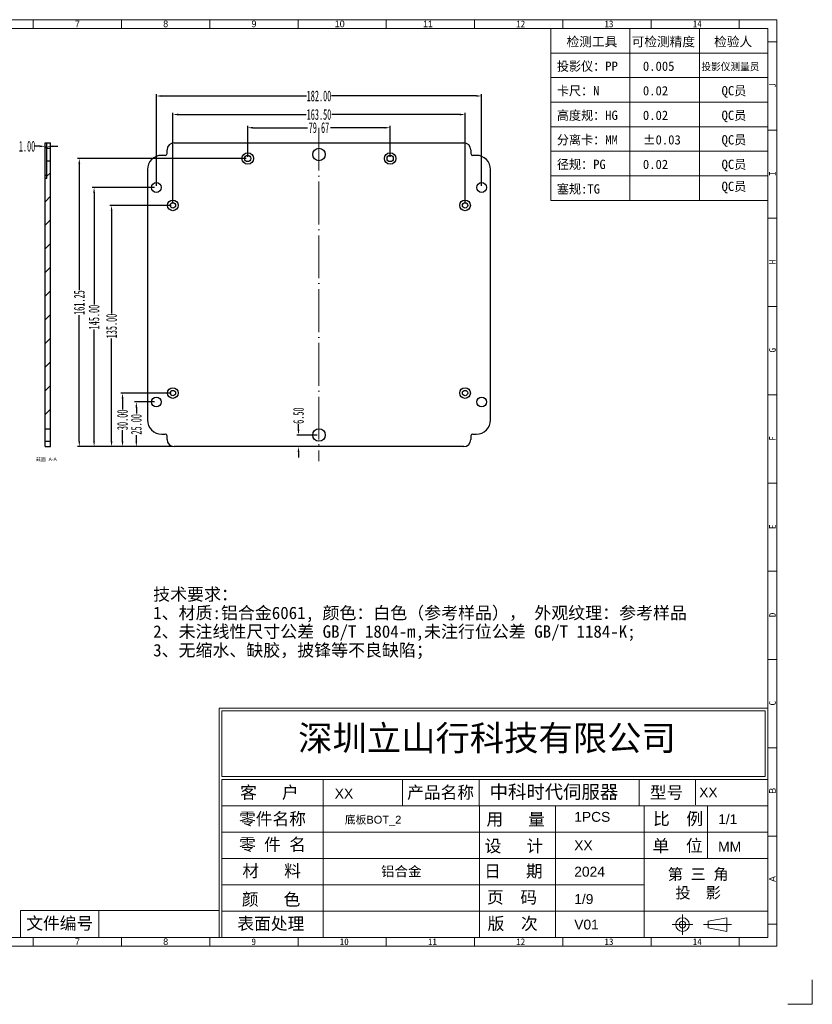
# Model space of a CAD drawing. Header units: millimetres. Extents: x 4224 to 5040, y 2272 to 2848.
# Tile 5 of 5: x 4596 to 5040, y 2272 to 2822. Entities that reach past the tile are written whole.
import ezdxf

# ---------------------------------------------------------------- set-up
doc = ezdxf.new("R2010")
doc.units = ezdxf.units.MM
doc.linetypes.add('ACAD_ISO04W100', pattern=[30, 24, -3, 0, -3])
doc.linetypes.add('CENTERLINE', pattern=[30, 12, -1.5, 3, -1.5, 12])
doc.layers.add('35002034-01_DXF_TEXT', color=7, linetype='Continuous')
doc.layers.add('FRAME', color=4, linetype='Continuous')
doc.layers.add('框', color=1, linetype='CENTERLINE', lineweight=5)
doc.styles.add('s', font='txt')
doc.styles.add('SIMPLEX', font='SIMPLEX.shx', dxfattribs={"height": 3.5})
doc.styles.add('SLDTEXTSTYLE1', font='TXT', dxfattribs={"width": 0.469})
doc.styles.get("Standard").update_dxf_attribs({"font": 'arial.ttf'})
doc.styles.add('STYLE3', font='swissi.ttf', dxfattribs={"height": 3})
doc.dimstyles.new('副本 SLDDIMSTYLE1', dxfattribs={"dimtxt": 6, "dimasz": 3, "dimexe": 1, "dimexo": 1, "dimgap": 0.875, "dimtad": 0, "dimrnd": 1e-09, "dimzin": 4, "dimdsep": 46, "dimtxsty": 'SLDTEXTSTYLE1', "dimcen": 0.09, "dimclrd": 4, "dimclre": 4, "dimclrt": 6, "dimadec": 0, "dimazin": 0, "dimtfac": 1, "dimtofl": 0, "dimtmove": 0, "dimatfit": 3, "dimfxl": 1, "dimtolj": 1, "dimtzin": 12, "dimarcsym": 0})

# ---------------------------------------------------------------- blocks, each defined once
blk = doc.blocks.new('*D260')
at = {"color": 4, "lineweight": -2, "transparency": 16777216}
for p, q in [((4607.35, 2751.64), (4604.35, 2751.64)), ((4610.35, 2751.54), (4610.35, 2750.64)), ((4611.35, 2751.54), (4611.35, 2750.64)), ((4614.35, 2751.64), (4617.35, 2751.64))]:
    blk.add_line(p, q, dxfattribs=at)
at = {"color": 4, "transparency": 16777216}
for points in [[(4607.35, 2752.14), (4607.35, 2751.14), (4610.35, 2751.64)], [(4614.35, 2752.14), (4614.35, 2751.14), (4611.35, 2751.64)]]:
    blk.add_solid(points, dxfattribs=at)
at = {"layer": 'Defpoints', "color": 0, "transparency": 16777216}
for p in [(4610.35, 2752.54), (4610.35, 2751.64), (4611.35, 2752.54)]:
    blk.add_point(p, dxfattribs=at)
at = {"color": 6, "transparency": 16777216, "insert": (4600.19, 2751.64), "char_height": 6, "attachment_point": 5, "style": 'SLDTEXTSTYLE1'}
blk.add_mtext('\\A1;1.00', dxfattribs=at)
blk = doc.blocks.new('*D266')
at = {"color": 4, "lineweight": -2, "transparency": 16777216}
for p, q in [((4723.72, 2745.84), (4723.72, 2763.05)), ((4726.72, 2762.05), (4757.05, 2762.05)), ((4800.38, 2762.05), (4770.05, 2762.05)), ((4803.38, 2745.84), (4803.38, 2763.05))]:
    blk.add_line(p, q, dxfattribs=at)
at = {"color": 4, "transparency": 16777216}
for points in [[(4726.72, 2762.55), (4726.72, 2761.55), (4723.72, 2762.05)], [(4800.38, 2762.55), (4800.38, 2761.55), (4803.38, 2762.05)]]:
    blk.add_solid(points, dxfattribs=at)
at = {"layer": 'Defpoints', "color": 0, "transparency": 16777216}
for p in [(4723.72, 2762.05), (4723.72, 2744.84), (4803.38, 2744.84)]:
    blk.add_point(p, dxfattribs=at)
at = {"color": 6, "transparency": 16777216, "insert": (4763.55, 2762.05), "char_height": 6, "attachment_point": 5, "style": 'SLDTEXTSTYLE1'}
blk.add_mtext('\\A1;79.67', dxfattribs=at)
blk = doc.blocks.new('*D267')
at = {"color": 4, "lineweight": -2, "transparency": 16777216}
for p, q in [((4672.55, 2729.59), (4672.55, 2780.81)), ((4675.55, 2779.81), (4756.58, 2779.81)), ((4851.55, 2779.81), (4770.52, 2779.81)), ((4854.55, 2729.59), (4854.55, 2780.81))]:
    blk.add_line(p, q, dxfattribs=at)
at = {"color": 4, "transparency": 16777216}
for points in [[(4675.55, 2780.31), (4675.55, 2779.31), (4672.55, 2779.81)], [(4851.55, 2780.31), (4851.55, 2779.31), (4854.55, 2779.81)]]:
    blk.add_solid(points, dxfattribs=at)
at = {"layer": 'Defpoints', "color": 0, "transparency": 16777216}
for p in [(4854.55, 2779.81), (4672.55, 2728.59), (4854.55, 2728.59)]:
    blk.add_point(p, dxfattribs=at)
at = {"color": 6, "transparency": 16777216, "insert": (4763.55, 2779.81), "char_height": 6, "attachment_point": 5, "style": 'SLDTEXTSTYLE1'}
blk.add_mtext('\\A1;182.00', dxfattribs=at)
blk = doc.blocks.new('*D268')
at = {"color": 4, "lineweight": -2, "transparency": 16777216}
for p, q in [((4681.8, 2719.59), (4681.8, 2770.43)), ((4684.8, 2769.43), (4756.34, 2769.43)), ((4842.3, 2769.43), (4770.76, 2769.43)), ((4845.3, 2719.59), (4845.3, 2770.43))]:
    blk.add_line(p, q, dxfattribs=at)
at = {"color": 4, "transparency": 16777216}
for points in [[(4684.8, 2769.93), (4684.8, 2768.93), (4681.8, 2769.43)], [(4842.3, 2769.93), (4842.3, 2768.93), (4845.3, 2769.43)]]:
    blk.add_solid(points, dxfattribs=at)
at = {"layer": 'Defpoints', "color": 0, "transparency": 16777216}
for p in [(4845.3, 2769.43), (4681.8, 2718.59), (4845.3, 2718.59)]:
    blk.add_point(p, dxfattribs=at)
at = {"color": 6, "transparency": 16777216, "insert": (4763.55, 2769.43), "char_height": 6, "attachment_point": 5, "style": 'SLDTEXTSTYLE1'}
blk.add_mtext('\\A1;163.50', dxfattribs=at)
blk = doc.blocks.new('*D269')
at = {"color": 4, "lineweight": -2, "transparency": 16777216}
for p, q in [((4752.11, 2593.09), (4752.11, 2596.09)), ((4762.55, 2590.09), (4751.11, 2590.09)), ((4760.78, 2583.59), (4751.11, 2583.59)), ((4752.11, 2580.59), (4752.11, 2577.59))]:
    blk.add_line(p, q, dxfattribs=at)
at = {"color": 4, "transparency": 16777216}
for points in [[(4751.61, 2593.09), (4752.61, 2593.09), (4752.11, 2590.09)], [(4751.61, 2580.59), (4752.61, 2580.59), (4752.11, 2583.59)]]:
    blk.add_solid(points, dxfattribs=at)
at = {"layer": 'Defpoints', "color": 0, "transparency": 16777216}
for p in [(4752.11, 2590.09), (4763.55, 2590.09), (4761.78, 2583.59)]:
    blk.add_point(p, dxfattribs=at)
at = {"color": 6, "transparency": 16777216, "insert": (4752.11, 2600.95), "char_height": 6, "attachment_point": 5, "rotation": 90, "style": 'SLDTEXTSTYLE1'}
blk.add_mtext('\\A1;6.50', dxfattribs=at)
blk = doc.blocks.new('*D270')
at = {"color": 4, "lineweight": -2, "transparency": 16777216}
for p, q in [((4671.55, 2608.59), (4660.36, 2608.59)), ((4661.36, 2605.59), (4661.36, 2602.12)), ((4661.36, 2586.59), (4661.36, 2590.05)), ((4681.55, 2583.59), (4660.36, 2583.59))]:
    blk.add_line(p, q, dxfattribs=at)
at = {"color": 4, "transparency": 16777216}
for points in [[(4660.86, 2605.59), (4661.86, 2605.59), (4661.36, 2608.59)], [(4660.86, 2586.59), (4661.86, 2586.59), (4661.36, 2583.59)]]:
    blk.add_solid(points, dxfattribs=at)
at = {"layer": 'Defpoints', "color": 0, "transparency": 16777216}
for p in [(4661.36, 2608.59), (4672.55, 2608.59), (4682.55, 2583.59)]:
    blk.add_point(p, dxfattribs=at)
at = {"color": 6, "transparency": 16777216, "insert": (4661.36, 2596.09), "char_height": 6, "attachment_point": 5, "rotation": 90, "style": 'SLDTEXTSTYLE1'}
blk.add_mtext('\\A1;25.00', dxfattribs=at)
blk = doc.blocks.new('*D271')
at = {"color": 4, "lineweight": -2, "transparency": 16777216}
for p, q in [((4680.8, 2613.59), (4652.63, 2613.59)), ((4653.63, 2610.59), (4653.63, 2604.39)), ((4653.63, 2586.59), (4653.63, 2592.79)), ((4681.55, 2583.59), (4652.63, 2583.59))]:
    blk.add_line(p, q, dxfattribs=at)
at = {"color": 4, "transparency": 16777216}
for points in [[(4653.13, 2610.59), (4654.13, 2610.59), (4653.63, 2613.59)], [(4653.13, 2586.59), (4654.13, 2586.59), (4653.63, 2583.59)]]:
    blk.add_solid(points, dxfattribs=at)
at = {"layer": 'Defpoints', "color": 0, "transparency": 16777216}
for p in [(4653.63, 2613.59), (4681.8, 2613.59), (4682.55, 2583.59)]:
    blk.add_point(p, dxfattribs=at)
at = {"color": 6, "transparency": 16777216, "insert": (4653.63, 2598.59), "char_height": 6, "attachment_point": 5, "rotation": 90, "style": 'SLDTEXTSTYLE1'}
blk.add_mtext('\\A1;30.00', dxfattribs=at)
blk = doc.blocks.new('*D272')
at = {"color": 4, "lineweight": -2, "transparency": 16777216}
for p, q in [((4680.8, 2718.59), (4646.5, 2718.59)), ((4647.5, 2715.59), (4647.5, 2658.06)), ((4647.5, 2586.59), (4647.5, 2644.11)), ((4681.55, 2583.59), (4646.5, 2583.59))]:
    blk.add_line(p, q, dxfattribs=at)
at = {"color": 4, "transparency": 16777216}
for points in [[(4647, 2715.59), (4648, 2715.59), (4647.5, 2718.59)], [(4647, 2586.59), (4648, 2586.59), (4647.5, 2583.59)]]:
    blk.add_solid(points, dxfattribs=at)
at = {"layer": 'Defpoints', "color": 0, "transparency": 16777216}
for p in [(4647.5, 2718.59), (4681.8, 2718.59), (4682.55, 2583.59)]:
    blk.add_point(p, dxfattribs=at)
at = {"color": 6, "transparency": 16777216, "insert": (4647.5, 2651.09), "char_height": 6, "attachment_point": 5, "rotation": 90, "style": 'SLDTEXTSTYLE1'}
blk.add_mtext('\\A1;135.00', dxfattribs=at)
blk = doc.blocks.new('*D273')
at = {"color": 4, "lineweight": -2, "transparency": 16777216}
for p, q in [((4671.55, 2728.59), (4636.71, 2728.59)), ((4637.71, 2725.59), (4637.71, 2663.06)), ((4637.71, 2586.59), (4637.71, 2649.11)), ((4681.55, 2583.59), (4636.71, 2583.59))]:
    blk.add_line(p, q, dxfattribs=at)
at = {"color": 4, "transparency": 16777216}
for points in [[(4637.21, 2725.59), (4638.21, 2725.59), (4637.71, 2728.59)], [(4637.21, 2586.59), (4638.21, 2586.59), (4637.71, 2583.59)]]:
    blk.add_solid(points, dxfattribs=at)
at = {"layer": 'Defpoints', "color": 0, "transparency": 16777216}
for p in [(4637.71, 2728.59), (4672.55, 2728.59), (4682.55, 2583.59)]:
    blk.add_point(p, dxfattribs=at)
at = {"color": 6, "transparency": 16777216, "insert": (4637.71, 2656.09), "char_height": 6, "attachment_point": 5, "rotation": 90, "style": 'SLDTEXTSTYLE1'}
blk.add_mtext('\\A1;145.00', dxfattribs=at)
blk = doc.blocks.new('*D274')
at = {"color": 4, "lineweight": -2, "transparency": 16777216}
for p, q in [((4722.72, 2744.84), (4628.44, 2744.84)), ((4629.44, 2741.84), (4629.44, 2671.18)), ((4629.44, 2586.59), (4629.44, 2657.24)), ((4681.55, 2583.59), (4628.44, 2583.59))]:
    blk.add_line(p, q, dxfattribs=at)
at = {"color": 4, "transparency": 16777216}
for points in [[(4628.94, 2741.84), (4629.94, 2741.84), (4629.44, 2744.84)], [(4628.94, 2586.59), (4629.94, 2586.59), (4629.44, 2583.59)]]:
    blk.add_solid(points, dxfattribs=at)
at = {"layer": 'Defpoints', "color": 0, "transparency": 16777216}
for p in [(4629.44, 2744.84), (4723.72, 2744.84), (4682.55, 2583.59)]:
    blk.add_point(p, dxfattribs=at)
at = {"color": 6, "transparency": 16777216, "insert": (4629.44, 2664.21), "char_height": 6, "attachment_point": 5, "rotation": 90, "style": 'SLDTEXTSTYLE1'}
blk.add_mtext('\\A1;161.25', dxfattribs=at)

msp = doc.modelspace()

# ---------------------------------------------------------------- hatches: boundary and pattern name
at = {"linetype": 'Continuous'}
h = msp.add_hatch(dxfattribs=at)
h.set_pattern_fill('A', color=2, scale=9.355567, angle=45, style=0, pattern_type=0)
h.set_pattern_definition([(45, (4296.2205, 2419.769), (-6.61538, 6.61538), [])])
edge = h.paths.add_edge_path()
edge.add_line((4613.349, 2583.587), (4613.349, 2586.588))
edge.add_line((4610.349, 2583.587), (4613.349, 2583.587))
edge.add_line((4610.349, 2583.587), (4610.349, 2586.588))
edge.add_line((4610.349, 2586.588), (4613.349, 2586.588))
edge = h.paths.add_edge_path()
edge.add_line((4613.349, 2593.588), (4613.349, 2743.586))
edge.add_line((4610.349, 2593.588), (4613.349, 2593.588))
edge.add_line((4610.349, 2593.588), (4610.349, 2733.587))
edge.add_line((4611.349, 2733.587), (4610.349, 2733.587))
edge.add_line((4611.349, 2733.587), (4611.349, 2743.586))
edge.add_line((4611.349, 2743.586), (4613.349, 2743.586))
edge = h.paths.add_edge_path()
edge.add_line((4613.349, 2750.586), (4613.349, 2753.587))
edge.add_line((4611.349, 2750.586), (4613.349, 2750.586))
edge.add_line((4611.349, 2750.586), (4611.349, 2753.587))
edge.add_line((4611.349, 2753.587), (4613.349, 2753.587))

# ---------------------------------------------------------------- linework, layer by layer
at = {"color": 7, "linetype": 'Continuous'}
for p, q in [((4610.349, 2583.587), (4610.349, 2753.587)), ((4610.349, 2753.587), (4613.349, 2753.587)), ((4611.349, 2733.587), (4611.349, 2753.587)), ((4611.349, 2750.586), (4613.349, 2750.586)), ((4613.349, 2583.587), (4613.349, 2753.587)), ((4678.549, 2747.587), (4678.549, 2749.587)), ((4682.549, 2753.587), (4844.549, 2753.587)), ((4848.549, 2749.587), (4848.549, 2747.587)), ((4677.549, 2746.587), (4675.549, 2746.587)), ((4851.549, 2746.587), (4849.549, 2746.587)), ((4611.349, 2743.586), (4613.349, 2743.586)), ((4667.549, 2738.587), (4667.549, 2598.587)), ((4859.549, 2598.587), (4859.549, 2738.587)), ((4610.349, 2735.587), (4611.349, 2735.587)), ((4611.349, 2733.587), (4610.349, 2733.587)), ((4610.349, 2593.588), (4613.349, 2593.588)), ((4675.549, 2590.587), (4677.549, 2590.587)), ((4678.549, 2587.587), (4678.549, 2589.587)), ((4848.549, 2589.587), (4848.549, 2587.587)), ((4849.549, 2590.587), (4851.549, 2590.587)), ((4610.349, 2586.588), (4613.349, 2586.588)), ((4610.349, 2583.587), (4613.349, 2583.587)), ((4844.549, 2583.587), (4682.549, 2583.587))]:
    msp.add_line(p, q, dxfattribs=at)
for centre, radius in [((4763.549, 2747.086), 3.5), ((4723.716, 2744.837), 3.25), ((4723.716, 2744.837), 1.75), ((4803.382, 2744.837), 3.25), ((4803.382, 2744.837), 1.75), ((4672.549, 2728.587), 2.75), ((4854.549, 2728.587), 2.75), ((4681.799, 2718.587), 3), ((4681.799, 2718.587), 1.5), ((4845.299, 2718.587), 3), ((4845.299, 2718.587), 1.5), ((4681.799, 2613.587), 3), ((4681.799, 2613.587), 1.5), ((4845.299, 2613.587), 3), ((4845.299, 2613.587), 1.5), ((4672.549, 2608.587), 2.75), ((4854.549, 2608.587), 2.75), ((4763.549, 2590.088), 3.5)]:
    msp.add_circle(centre, radius, dxfattribs=at)
for centre, radius, start, end in [((4682.549, 2749.587), 4, 90, 180), ((4844.549, 2749.587), 4, 0, 90), ((4675.549, 2738.587), 8, 90, 180), ((4677.549, 2747.587), 1, 270, 0), ((4849.549, 2747.587), 1, 180, 270), ((4851.549, 2738.587), 8, 0, 90), ((4675.549, 2598.587), 8, 180, 270), ((4851.549, 2598.587), 8, 270, 0), ((4677.549, 2589.587), 1, 0, 90), ((4849.549, 2589.587), 1, 90, 180), ((4682.549, 2587.587), 4, 180, 270), ((4844.549, 2587.587), 4, 270, 0)]:
    msp.add_arc(centre, radius, start, end, dxfattribs=at)
at = {"layer": '框', "color": 1, "linetype": 'Continuous', "lineweight": 15}
for p, q in [((4603.704, 2817.561), (4603.704, 2822.5)), ((4653.086, 2817.561), (4653.086, 2822.5)), ((4702.469, 2817.561), (4702.469, 2822.5)), ((4751.851, 2817.561), (4751.851, 2822.5)), ((4801.234, 2817.561), (4801.234, 2822.5)), ((4850.616, 2817.561), (4850.616, 2822.5)), ((4850.616, 2817.561), (4850.616, 2822.5)), ((4899.999, 2817.561), (4899.999, 2822.5)), ((4949.381, 2817.561), (4949.381, 2822.5)), ((4998.764, 2817.561), (4998.764, 2822.5)), ((4753.153, 2817.561), (5014.813, 2817.561)), ((4893.249, 2817.561), (4893.249, 2721.414)), ((4937.523, 2817.561), (4937.523, 2721.414)), ((4976.504, 2817.561), (4976.504, 2721.414)), ((5014.813, 2817.561), (5014.813, 2721.414)), ((5019.751, 2810.154), (5014.813, 2810.154)), ((4893.249, 2803.826), (5014.813, 2803.826)), ((4893.249, 2790.091), (5014.813, 2790.091)), ((4893.249, 2776.355), (5014.813, 2776.355)), ((4893.249, 2762.62), (5014.813, 2762.62)), ((5019.751, 2760.772), (5014.813, 2760.772)), ((4893.249, 2748.885), (5014.813, 2748.885)), ((4893.249, 2735.149), (5014.813, 2735.149)), ((4893.249, 2721.414), (5014.813, 2721.414)), ((5019.751, 2711.389), (5014.813, 2711.389)), ((5019.751, 2662.007), (5014.813, 2662.007)), ((5019.751, 2612.624), (5014.813, 2612.624)), ((5019.751, 2563.242), (5014.813, 2563.242)), ((5019.751, 2513.859), (5014.813, 2513.859)), ((5019.751, 2464.477), (5014.813, 2464.477)), ((4707.614, 2437.339), (5014.813, 2437.339)), ((4707.614, 2437.339), (4707.614, 2308.922)), ((4709.231, 2435.722), (5013.196, 2435.722)), ((4709.231, 2435.722), (4709.231, 2399.02)), ((5013.196, 2435.722), (5013.196, 2399.02)), ((5019.751, 2415.094), (5014.813, 2415.094)), ((4709.231, 2399.02), (5013.196, 2399.02)), ((4709.231, 2397.403), (5014.813, 2397.403)), ((4709.231, 2397.403), (4709.231, 2308.922)), ((4765.82, 2397.403), (4765.82, 2308.922)), ((4810.233, 2397.403), (4810.233, 2382.65)), ((4853.249, 2382.65), (4853.249, 2397.403)), ((4942.639, 2382.65), (4942.639, 2397.403)), ((4974.25, 2397.403), (4974.25, 2383.104)), ((4709.231, 2382.65), (5014.813, 2382.65)), ((4853.428, 2382.65), (4853.428, 2308.922)), ((4895.916, 2382.65), (4895.916, 2308.922)), ((4945.464, 2382.65), (4945.464, 2308.922)), ((4981.016, 2352.993), (4981.016, 2382.501)), ((4709.231, 2367.896), (5014.813, 2367.896)), ((5019.751, 2365.712), (5014.813, 2365.712)), ((4709.231, 2353.142), (5014.813, 2353.142)), ((4709.231, 2338.389), (4945.464, 2338.389)), ((4640.44, 2324.018), (4640.44, 2308.922)), ((4709.231, 2323.635), (5014.813, 2323.635)), ((4966.972, 2310.451), (4966.972, 2321.877)), ((4981.304, 2318.068), (4991.823, 2319.973)), ((4991.823, 2319.973), (4991.823, 2312.355)), ((4961.259, 2316.164), (4972.685, 2316.164)), ((4978.71, 2316.164), (4994.312, 2316.164)), ((4981.304, 2318.068), (4981.304, 2314.259)), ((4981.304, 2314.259), (4991.823, 2312.355)), ((5019.751, 2316.329), (5014.813, 2316.329)), ((4603.704, 2303.984), (4603.704, 2308.922)), ((4653.086, 2303.984), (4653.086, 2308.922)), ((4702.469, 2303.984), (4702.469, 2308.922)), ((4751.851, 2303.984), (4751.851, 2308.922)), ((4801.234, 2303.984), (4801.234, 2308.922)), ((4850.616, 2303.984), (4850.616, 2308.922)), ((4899.999, 2303.984), (4899.999, 2308.922)), ((4949.381, 2303.984), (4949.381, 2308.922)), ((4998.764, 2303.984), (4998.764, 2308.922))]:
    msp.add_line(p, q, dxfattribs=at)
at = {"layer": '框', "linetype": 'ACAD_ISO04W100'}
msp.add_line((4763.549, 2762.026), (4763.549, 2575.455), dxfattribs=at)
at = {"layer": '框', "color": 1, "linetype": 'Continuous', "lineweight": 15}
for points in [[(4286.422, 2303.984), (5019.751, 2303.984), (5019.751, 2822.5), (4286.422, 2822.5)], [(4291.36, 2308.922), (5014.813, 2308.922), (5014.813, 2817.561), (4291.36, 2817.561)], [(4596.547, 2308.922), (4707.614, 2308.922), (4707.614, 2324.018), (4596.547, 2324.018)]]:
    msp.add_lwpolyline(points, close=True, dxfattribs=at)
msp.add_lwpolyline([(5025.874, 2271.537), (5039.61, 2271.537), (5039.61, 2285.272)], dxfattribs=at)
for radius in [3.809, 1.904]:
    msp.add_circle((4966.972, 2316.164), radius, dxfattribs=at)

# ---------------------------------------------------------------- texts
at = {"color": 2, "linetype": 'Continuous', "insert": (4616.864, 2577.47), "char_height": 1.9844, "width": 16.66875, "attachment_point": 3, "line_spacing_factor": 0.9}
msp.add_mtext('截面  A-A', dxfattribs=at)
at = {"layer": '35002034-01_DXF_TEXT', "color": 2, "linetype": 'Continuous', "insert": (4670.774, 2504.471), "char_height": 6.95351, "width": 351.37457, "attachment_point": 1, "line_spacing_factor": 0.9}
msp.add_mtext('{\\fSimSun|b0|i0|c134|p2;技术要求：\\P1、材质:铝合金6061, 颜色：白色（参考样品）， 外观纹理：参考样品\\P2、未注线性尺寸公差 GB/T 1804-m,未注行位公差 GB/T 1184-K;\\P3、无缩水、缺胶，披锋等不良缺陷；}', dxfattribs=at)
at = {"layer": 'FRAME', "color": 3, "lineweight": 0, "style": 'STYLE3'}
for tag, p, s, height in [('XX', (4772.393, 2386.691), 'XX', 5.5235), ('中科时代伺服器', (4859.071, 2386.646), 'XXXX', 7.532), ('XX', (4976.317, 2387.327), '项目名称', 5.5235), ('底板BOT_2', (4778.026, 2372.622), '1*1', 4.4188), ('1PCS', (4906.4, 2373.669), '', 5.523), ('1/1', (4986.947, 2372.378), '', 5.523), ('XX', (4906.4, 2357.724), '', 5.523), ('MM', (4986.947, 2356.978), 'MM', 5.5235), ('铝合金', (4798.301, 2343.178), '', 5.523), ('2024', (4906.4, 2343.003), '', 5.523), ('1/9', (4906.4, 2327.679), '1', 5.523), ('V01', (4906.4, 2313.406), 'A/01', 5.5235)]:
    msp.add_attdef(tag, p, s, height=height, dxfattribs=at)
at = {"layer": '框', "color": 1, "linetype": 'Continuous', "lineweight": 15}
for s, insert, char_height, width, attachment_point in [('{\\fﾷￂￋￎ_GB2312|b0|i0|c134|p49;7}', (4627.019, 2821.996), 3.70368, 1.91184, 1), ('{\\fﾷￂￋￎ_GB2312|b0|i0|c134|p49;8}', (4676.401, 2821.996), 3.70368, 1.91184, 1), ('{\\fU+FFB7ￂￋￎ_GB|b0|i0|c134|p49;9}', (4728.537, 2821.996), 3.70368, 1.91184, 3), ('{\\fU+FFB7ￂￋￎ_GB|b0|i0|c134|p49;10}', (4777.919, 2821.996), 3.70368, 1.91184, 3), ('{\\fU+FFB7ￂￋￎ_GB|b0|i0|c134|p49;11}', (4827.301, 2821.996), 3.70368, 1.91184, 3), ('{\\fFangSong_GB2312|b0|i0|c134|p49;12}', (4873.931, 2821.996), 3.70368, 1.91178, 1), ('{\\fFangSong_GB2312|b0|i0|c134|p49;13}', (4923.313, 2821.996), 3.70368, 1.91184, 1), ('{\\fFangSong_GB2312|b0|i0|c134|p49;14}', (4972.696, 2821.996), 3.70368, 1.91184, 1), ('{\\fKaiTi_GB2312|b0|i0|c134|p49;检测工具}', (4902.127, 2812.816), 5.19815, 53.06436, 1), ('{\\fKaiTi_GB2312|b0|i0|c134|p49;可检测精度}', (4938.509, 2812.816), 5.19815, 53.06436, 1), ('{\\fKaiTi_GB2312|b0|i0|c134|p49;检验人}', (4984.684, 2812.816), 5.19815, 53.06436, 1), ('{\\fKaiTi_GB2312|b0|i0|c134|p49;0.005}', (4944.813, 2799.081), 5.19815, 53.06436, 1), ('{\\fKaiTi_GB2312|b0|i0|c134|p49;0.02}', (4944.813, 2785.346), 5.19815, 53.06436, 1), ('{\\fKaiTi_GB2312|b0|i0|c134|p49;0.02}', (4944.813, 2771.61), 5.19815, 53.06436, 1), ('{\\fKaiTi_GB2312|b0|i0|c134|p49;0.02}', (4944.813, 2744.14), 5.19815, 53.06436, 1), ('{\\fSimSun|b0|i0|c134|p2;深圳立山行科技有限公司}', (4751.922, 2427.553), 14.0812, 221.2911, 1), ('{\\fKaiTi_GB2312|b0|i0|c134|p49;\\H0.9645x;第 三 角\\P 投  影}', (4958.755, 2347.46), 6.46734, 39.27566, 1), ('{\\fﾷￂￋￎ_GB2312|b0|i0|c134|p49;7}', (4627.019, 2308.418), 3.70368, 1.91184, 1), ('{\\fﾷￂￋￎ_GB2312|b0|i0|c134|p49;8}', (4676.401, 2308.418), 3.70368, 1.91184, 1), ('{\\fFangSong_GB2312|b0|i0|c134|p49;9}', (4725.783, 2308.418), 3.70368, 1.91178, 1), ('{\\fFangSong_GB2312|b0|i0|c134|p49;10}', (4775.166, 2308.418), 3.7036, 1.91184, 1), ('{\\fFangSong_GB2312|b0|i0|c134|p49;11}', (4824.548, 2308.418), 3.70368, 1.91184, 1), ('{\\fFangSong_GB2312|b0|i0|c134|p49;12}', (4873.931, 2308.418), 3.70368, 1.91178, 1), ('{\\fFangSong_GB2312|b0|i0|c134|p49;13}', (4923.313, 2308.418), 3.70368, 1.91184, 1), ('{\\fFangSong_GB2312|b0|i0|c134|p49;14}', (4972.696, 2308.418), 3.70368, 1.91184, 1)]:
    msp.add_mtext(s, dxfattribs=dict(at, insert=insert, char_height=char_height, width=width, attachment_point=attachment_point))
for s, insert, char_height, width, attachment_point, style in [('投影仪：PP', (4896.691, 2799.081), 5.1982, 53.06436, 1, 's'), ('投影仪测量员', (4977.566, 2798.325), 4.1585, 42.45149, 1, 's'), ('卡尺：N', (4896.691, 2785.346), 5.1982, 53.06436, 1, 's'), ('QC员', (4988.839, 2785.346), 5.1982, 53.06436, 1, 's'), ('高度规：HG', (4896.691, 2771.61), 5.1982, 53.06436, 1, 's'), ('QC员', (4988.839, 2771.61), 5.1982, 53.06436, 1, 's'), ('分离卡：MM', (4896.691, 2757.875), 5.1982, 53.06436, 1, 's'), ('%%P0.03', (4944.813, 2757.875), 5.1982, 53.06436, 1, 's'), ('QC员', (4988.839, 2757.875), 5.1982, 53.06436, 1, 's'), ('径规：PG', (4896.691, 2744.14), 5.1982, 53.06436, 1, 's'), ('QC员', (4988.839, 2744.14), 5.1982, 53.06436, 1, 's'), ('塞规:TG', (4896.691, 2730.404), 5.1982, 53.06436, 1, 's'), ('QC员', (4988.839, 2731.836), 5.1982, 53.06436, 1, 's'), ('{\\fKaiTi_GB2312|b0|i0|c134|p49;客   户}', (4735.804, 2389.694), 6.86156, 56.78965, 5, 'SIMPLEX'), ('{\\fKaiTi_GB2312|b0|i0|c134|p49;产品名称}', (4831.612, 2389.694), 6.86156, 56.78965, 5, 'SIMPLEX'), ('{\\fKaiTi_GB2312|b0|i0|c134|p49;型号}', (4958.052, 2389.694), 6.86156, 56.78965, 5, 'SIMPLEX'), ('{\\fSimSun|b0|i0|c134|p2;零件名称}', (4737.558, 2374.94), 6.86156, 56.78965, 5, 'SIMPLEX'), ('{\\fSimSun|b0|i0|c134|p2;用   量}', (4873.585, 2374.709), 6.86156, 56.78965, 5, 'SIMPLEX'), ('{\\fKaiTi_GB2312|b0|i0|c134|p49;比  例}', (4964.519, 2374.951), 6.86156, 56.78965, 5, 'SIMPLEX'), ('{\\fSimSun|b0|i0|c134|p2;零 件 名}', (4737.558, 2360.587), 6.86156, 56.78965, 5, 'SIMPLEX'), ('{\\fSimSun|b0|i0|c134|p2;设   计}', (4872.641, 2359.717), 6.86156, 48.8403, 5, 'SIMPLEX'), ('{\\fKaiTi_GB2312|b0|i0|c134|p49;单  位 }', (4964.204, 2359.903), 6.86156, 56.78965, 5, 'SIMPLEX'), ('{\\fSimSun|b0|i0|c134|p2;材   料}', (4737.079, 2345.834), 6.86156, 56.78965, 5, 'SIMPLEX'), ('{\\fSimSun|b0|i0|c134|p2;日   期}', (4872.387, 2345.669), 6.86156, 56.78965, 5, 'SIMPLEX'), ('{\\fSimSun|b0|i0|c134|p2;颜   色}', (4736.774, 2329.876), 6.86156, 56.78965, 5, 'SIMPLEX'), ('{\\fSimSun|b0|i0|c134|p2;页\\fKaiTi_GB2312|b0|i0|c134|p49;  \\fSimSun|b0|i0|c134|p2;码}', (4871.568, 2331.08), 6.86156, 56.78965, 5, 'SIMPLEX'), ('{\\fSimSun|b0|i0|c134|p2;表面处理}', (4736.628, 2316.327), 6.86156, 56.78965, 5, 'SIMPLEX'), ('{\\fKaiTi_GB2312|b0|i0|c134|p49;版  次}', (4871.93, 2316.327), 6.86156, 56.78965, 5, 'SIMPLEX')]:
    msp.add_mtext(s, dxfattribs=dict(at, insert=insert, char_height=char_height, width=width, attachment_point=attachment_point, style=style))
at = {"layer": '框', "color": 1, "linetype": 'Continuous', "lineweight": 15, "char_height": 3.704, "width": 4.93825, "attachment_point": 1, "rotation": 90, "style": 's'}
for s, insert in [('J', (5015.454, 2784.431)), ('I', (5015.454, 2735.049)), ('H', (5015.454, 2685.666)), ('G', (5015.454, 2636.284)), ('F', (5015.454, 2586.901)), ('E', (5015.454, 2537.519)), ('D', (5015.454, 2488.137)), ('C', (5015.454, 2438.754))]:
    msp.add_mtext(s, dxfattribs=dict(at, insert=insert))
at = {"layer": '框', "color": 1, "linetype": 'Continuous', "lineweight": 15, "char_height": 3.70368, "width": 4.93825, "attachment_point": 1, "rotation": 90}
for s, insert in [('{\\f\uffbfﾬￌﾣﾤ_GB2312|b0|i0|c134|p49;B}', (5015.454, 2389.372)), ('{\\f\uffbfﾬￌﾣﾤ_GB2312|b0|i0|c134|p49;A}', (5015.454, 2339.989))]:
    msp.add_mtext(s, dxfattribs=dict(at, insert=insert))
at = {"layer": '框', "color": 1, "lineweight": 15, "insert": (4618.493, 2316.47), "char_height": 6.86767, "width": 43.89325, "attachment_point": 5, "style": 'SIMPLEX'}
msp.add_mtext('{\\fSimSun|b0|i0|c134|p54;文件编号}', dxfattribs=at)

# ---------------------------------------------------------------- dimensions: what is measured, and where the dimension line sits
for base, p1, p2, picture, middle in [((4854.549, 2779.808), (4672.549, 2728.587), (4854.549, 2728.587), '*D267', (4763.549, 2779.808)), ((4845.299, 2769.43), (4681.799, 2718.587), (4845.299, 2718.587), '*D268', (4763.549, 2769.43)), ((4723.716, 2762.054), (4803.382, 2744.837), (4723.716, 2744.837), '*D266', (4763.549, 2762.054)), ((4610.349, 2751.636), (4611.349, 2752.544), (4610.349, 2752.544), '*D260', (4600.191, 2751.636))]:
    dim = msp.add_linear_dim(base=base, p1=p1, p2=p2, dimstyle='副本 SLDDIMSTYLE1')
    dim.commit()
    dim.dimension.update_dxf_attribs({"geometry": picture, "text_midpoint": middle})
for base, p1, p2, picture, middle in [((4629.443, 2744.837), (4682.549, 2583.587), (4723.716, 2744.837), '*D274', (4629.443, 2664.212)), ((4637.708, 2728.587), (4682.549, 2583.587), (4672.549, 2728.587), '*D273', (4637.708, 2656.087)), ((4647.496, 2718.587), (4682.549, 2583.587), (4681.799, 2718.587), '*D272', (4647.496, 2651.087)), ((4653.627, 2613.587), (4682.549, 2583.587), (4681.799, 2613.587), '*D271', (4653.627, 2598.587)), ((4661.358, 2608.587), (4682.549, 2583.587), (4672.549, 2608.587), '*D270', (4661.358, 2596.087)), ((4752.109, 2590.088), (4761.775, 2583.587), (4763.549, 2590.088), '*D269', (4752.109, 2600.949))]:
    dim = msp.add_linear_dim(base=base, p1=p1, p2=p2, angle=90, dimstyle='副本 SLDDIMSTYLE1')
    dim.commit()
    dim.dimension.update_dxf_attribs({"geometry": picture, "text_midpoint": middle})

doc.saveas('drawing.dxf')
